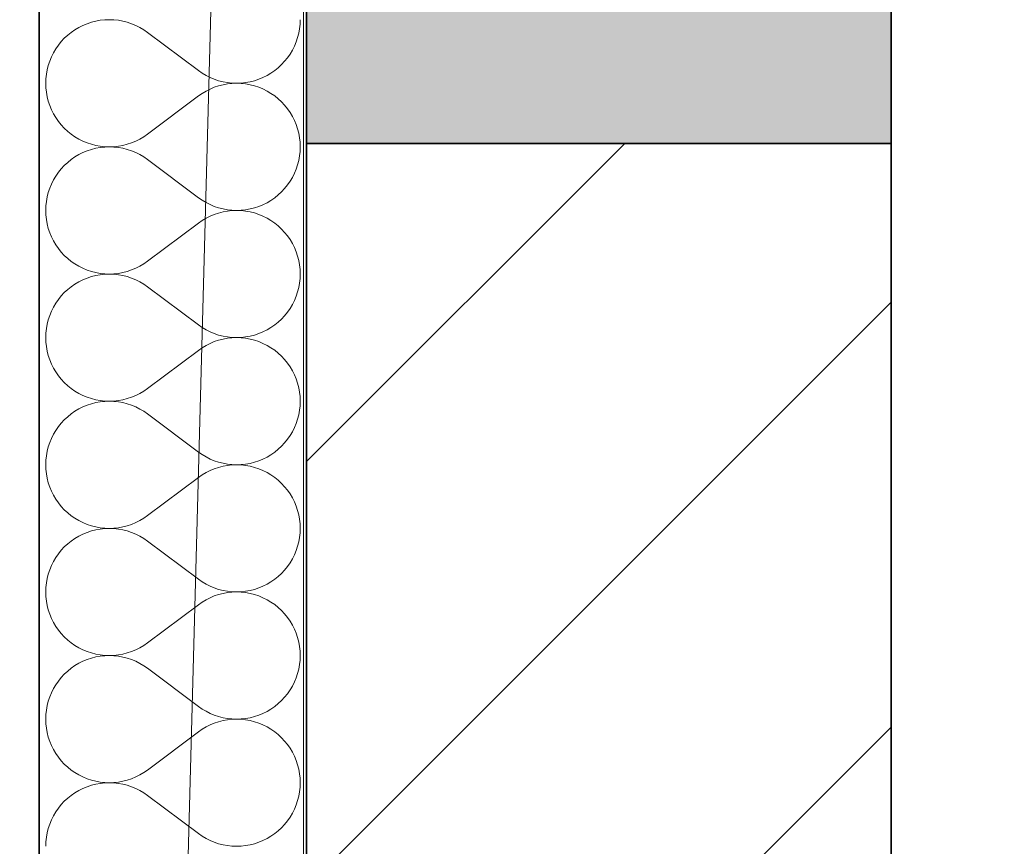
# Model space of a CAD drawing. Header units: millimetres. Extents: x 82175 to 237000, y 24756 to 471700.
# Tile 147 of 256: x 92608 to 93198, y 375854 to 376349. Entities that reach past the tile are written whole.
import ezdxf

# ---------------------------------------------------------------- set-up
doc = ezdxf.new("R2010")
doc.units = ezdxf.units.MM
for name, color, linetype in [('- A - ocieplenie', 8, 'Continuous'), ('Konstrukcja - Stropy', 8, 'Continuous'), ('Konstrukcja - Ściany zewnętrzne', 8, 'Continuous')]:
    doc.layers.add(name, color=color, linetype=linetype)

# ---------------------------------------------------------------- blocks, each defined once
blk = doc.blocks.new('*X28')
at = {"layer": '- A - ocieplenie', "linetype": 'Continuous', "lineweight": 13, "ltscale": 100}
for p, q in [((19803.57, 385877.61), (19801.14, 385876.4)), ((19806.09, 385878.65), (19803.57, 385877.61)), ((19808.67, 385879.51), (19806.09, 385878.65)), ((19811.31, 385880.18), (19808.67, 385879.51)), ((19813.98, 385880.66), (19811.31, 385880.18)), ((19816.69, 385880.95), (19813.98, 385880.66)), ((19819.41, 385881.05), (19816.69, 385880.95)), ((19822.13, 385880.95), (19819.41, 385881.05)), ((19824.83, 385880.66), (19822.13, 385880.95)), ((19827.51, 385880.17), (19824.83, 385880.66)), ((19830.14, 385879.5), (19827.51, 385880.17)), ((19832.72, 385878.64), (19830.14, 385879.5)), ((19835.24, 385877.59), (19832.72, 385878.64)), ((19837.67, 385876.37), (19835.24, 385877.59)), ((19933.28, 385875.62), (19933.57, 385878.33)), ((19933.57, 385878.33), (19933.67, 385881.05)), ((19794.45, 385871.75), (19792.45, 385869.9)), ((19796.56, 385873.46), (19794.45, 385871.75)), ((19798.8, 385875.01), (19796.56, 385873.46)), ((19801.14, 385876.4), (19798.8, 385875.01)), ((19840.01, 385874.98), (19837.67, 385876.37)), ((19842.24, 385873.43), (19840.01, 385874.98)), ((19872.72, 385850.57), (19842.24, 385873.43)), ((19932.12, 385870.31), (19932.8, 385872.95)), ((19932.8, 385872.95), (19933.28, 385875.62)), ((19788.89, 385865.79), (19787.34, 385863.56)), ((19790.6, 385867.91), (19788.89, 385865.79)), ((19792.45, 385869.9), (19790.6, 385867.91)), ((19930.22, 385865.22), (19931.26, 385867.73)), ((19931.26, 385867.73), (19932.12, 385870.31)), ((19785.95, 385861.22), (19784.73, 385858.78)), ((19787.34, 385863.56), (19785.95, 385861.22)), ((19926.06, 385858.21), (19927.62, 385860.45)), ((19927.62, 385860.45), (19929, 385862.78)), ((19929, 385862.78), (19930.22, 385865.22)), ((19783.69, 385856.27), (19782.83, 385853.69)), ((19784.73, 385858.78), (19783.69, 385856.27)), ((19920.51, 385852.25), (19922.5, 385854.1)), ((19922.5, 385854.1), (19924.36, 385856.09)), ((19924.36, 385856.09), (19926.06, 385858.21)), ((19781.68, 385848.38), (19781.38, 385845.67)), ((19782.16, 385851.05), (19781.68, 385848.38)), ((19782.83, 385853.69), (19782.16, 385851.05)), ((19872.72, 385850.57), (19874.95, 385849.02)), ((19874.95, 385849.02), (19877.29, 385847.63)), ((19913.82, 385847.61), (19916.16, 385848.99)), ((19916.16, 385848.99), (19918.39, 385850.54)), ((19918.39, 385850.54), (19920.51, 385852.25)), ((19781.38, 385845.67), (19781.29, 385842.95)), ((19781.29, 385842.95), (19781.38, 385840.23)), ((19877.29, 385847.63), (19879.72, 385846.41)), ((19879.72, 385846.41), (19882.23, 385845.37)), ((19882.23, 385845.37), (19884.81, 385844.5)), ((19884.81, 385844.5), (19887.45, 385843.83)), ((19887.45, 385842.08), (19884.81, 385841.4)), ((19887.45, 385843.83), (19890.13, 385843.34)), ((19890.13, 385842.56), (19887.45, 385842.08)), ((19890.13, 385843.34), (19892.83, 385843.05)), ((19892.83, 385842.85), (19890.13, 385842.56)), ((19892.83, 385843.05), (19895.55, 385842.95)), ((19895.55, 385842.95), (19892.83, 385842.85)), ((19895.55, 385842.95), (19898.27, 385843.05)), ((19898.27, 385842.86), (19895.55, 385842.95)), ((19898.27, 385843.05), (19900.97, 385843.34)), ((19900.97, 385842.57), (19898.27, 385842.86)), ((19900.97, 385843.34), (19903.65, 385843.82)), ((19903.65, 385842.09), (19900.97, 385842.57)), ((19903.65, 385843.82), (19906.29, 385844.49)), ((19906.29, 385841.42), (19903.65, 385842.09)), ((19906.29, 385844.49), (19908.87, 385845.35)), ((19908.87, 385845.35), (19911.38, 385846.39)), ((19911.38, 385846.39), (19913.82, 385847.61)), ((19781.38, 385840.23), (19781.68, 385837.53)), ((19781.68, 385837.53), (19782.16, 385834.85)), ((19874.95, 385836.89), (19872.72, 385835.33)), ((19877.29, 385838.28), (19874.95, 385836.89)), ((19879.72, 385839.5), (19877.29, 385838.28)), ((19882.23, 385840.54), (19879.72, 385839.5)), ((19884.81, 385841.4), (19882.23, 385840.54)), ((19908.87, 385840.56), (19906.29, 385841.42)), ((19911.38, 385839.52), (19908.87, 385840.56)), ((19913.82, 385838.3), (19911.38, 385839.52)), ((19916.16, 385836.91), (19913.82, 385838.3)), ((19918.39, 385835.36), (19916.16, 385836.91)), ((19782.16, 385834.85), (19782.83, 385832.22)), ((19782.83, 385832.22), (19783.69, 385829.64)), ((19872.72, 385835.33), (19842.24, 385812.48)), ((19920.51, 385833.66), (19918.39, 385835.36)), ((19922.5, 385831.8), (19920.51, 385833.66)), ((19924.36, 385829.81), (19922.5, 385831.8)), ((19783.69, 385829.64), (19784.73, 385827.12)), ((19784.73, 385827.12), (19785.95, 385824.69)), ((19785.95, 385824.69), (19787.34, 385822.35)), ((19926.06, 385827.7), (19924.36, 385829.81)), ((19927.62, 385825.46), (19926.06, 385827.7)), ((19929, 385823.12), (19927.62, 385825.46)), ((19787.34, 385822.35), (19788.89, 385820.12)), ((19788.89, 385820.12), (19790.6, 385818)), ((19930.22, 385820.69), (19929, 385823.12)), ((19931.26, 385818.18), (19930.22, 385820.69)), ((19790.6, 385818), (19792.45, 385816.01)), ((19792.45, 385816.01), (19794.45, 385814.15)), ((19794.45, 385814.15), (19796.56, 385812.45)), ((19932.12, 385815.6), (19931.26, 385818.18)), ((19932.8, 385812.96), (19932.12, 385815.6)), ((19933.28, 385810.28), (19932.8, 385812.96)), ((19796.56, 385812.45), (19798.8, 385810.9)), ((19798.8, 385810.9), (19801.14, 385809.51)), ((19801.14, 385809.51), (19803.57, 385808.29)), ((19803.57, 385808.29), (19806.09, 385807.25)), ((19806.09, 385807.25), (19808.67, 385806.4)), ((19830.14, 385806.41), (19832.72, 385807.27)), ((19832.72, 385807.27), (19835.24, 385808.31)), ((19835.24, 385808.31), (19837.67, 385809.53)), ((19837.67, 385809.53), (19840.01, 385810.92)), ((19840.01, 385810.92), (19842.24, 385812.48)), ((19933.57, 385807.58), (19933.28, 385810.28)), ((19933.67, 385804.86), (19933.57, 385807.58)), ((19803.57, 385801.42), (19801.14, 385800.21)), ((19806.09, 385802.46), (19803.57, 385801.42)), ((19808.67, 385803.32), (19806.09, 385802.46)), ((19808.67, 385806.4), (19811.31, 385805.72)), ((19811.31, 385803.99), (19808.67, 385803.32)), ((19811.31, 385805.72), (19813.98, 385805.24)), ((19813.98, 385804.47), (19811.31, 385803.99)), ((19813.98, 385805.24), (19816.69, 385804.95)), ((19816.69, 385804.76), (19813.98, 385804.47)), ((19816.69, 385804.95), (19819.41, 385804.86)), ((19819.41, 385804.86), (19816.69, 385804.76)), ((19819.41, 385804.86), (19822.13, 385804.96)), ((19822.13, 385804.76), (19819.41, 385804.86)), ((19822.13, 385804.96), (19824.83, 385805.25)), ((19824.83, 385804.47), (19822.13, 385804.76)), ((19824.83, 385805.25), (19827.51, 385805.73)), ((19827.51, 385803.98), (19824.83, 385804.47)), ((19827.51, 385805.73), (19830.14, 385806.41)), ((19830.14, 385803.31), (19827.51, 385803.98)), ((19832.72, 385802.45), (19830.14, 385803.31)), ((19835.24, 385801.4), (19832.72, 385802.45)), ((19837.67, 385800.18), (19835.24, 385801.4)), ((19933.28, 385799.43), (19933.57, 385802.14)), ((19933.57, 385802.14), (19933.67, 385804.86)), ((19794.45, 385795.56), (19792.45, 385793.71)), ((19796.56, 385797.27), (19794.45, 385795.56)), ((19798.8, 385798.82), (19796.56, 385797.27)), ((19801.14, 385800.21), (19798.8, 385798.82)), ((19840.01, 385798.79), (19837.67, 385800.18)), ((19842.24, 385797.24), (19840.01, 385798.79)), ((19872.72, 385774.38), (19842.24, 385797.24)), ((19932.12, 385794.12), (19932.8, 385796.76)), ((19932.8, 385796.76), (19933.28, 385799.43)), ((19788.89, 385789.6), (19787.34, 385787.37)), ((19790.6, 385791.72), (19788.89, 385789.6)), ((19792.45, 385793.71), (19790.6, 385791.72)), ((19929, 385786.59), (19930.22, 385789.03)), ((19930.22, 385789.03), (19931.26, 385791.54)), ((19931.26, 385791.54), (19932.12, 385794.12)), ((19785.95, 385785.03), (19784.73, 385782.59)), ((19787.34, 385787.37), (19785.95, 385785.03)), ((19926.06, 385782.02), (19927.62, 385784.25)), ((19927.62, 385784.25), (19929, 385786.59)), ((19782.83, 385777.5), (19782.16, 385774.86)), ((19783.69, 385780.08), (19782.83, 385777.5)), ((19784.73, 385782.59), (19783.69, 385780.08)), ((19920.51, 385776.06), (19922.5, 385777.91)), ((19922.5, 385777.91), (19924.36, 385779.9)), ((19924.36, 385779.9), (19926.06, 385782.02)), ((19781.68, 385772.19), (19781.38, 385769.48)), ((19782.16, 385774.86), (19781.68, 385772.19)), ((19872.72, 385774.38), (19874.95, 385772.83)), ((19874.95, 385772.83), (19877.29, 385771.44)), ((19877.29, 385771.44), (19879.72, 385770.22)), ((19911.38, 385770.2), (19913.82, 385771.41)), ((19913.82, 385771.41), (19916.16, 385772.8)), ((19916.16, 385772.8), (19918.39, 385774.35)), ((19918.39, 385774.35), (19920.51, 385776.06)), ((19781.38, 385769.48), (19781.29, 385766.76)), ((19781.29, 385766.76), (19781.38, 385764.04)), ((19879.72, 385770.22), (19882.23, 385769.18)), ((19882.23, 385769.18), (19884.81, 385768.31)), ((19884.81, 385768.31), (19887.45, 385767.64)), ((19887.45, 385765.89), (19884.81, 385765.21)), ((19887.45, 385767.64), (19890.13, 385767.15)), ((19890.13, 385766.37), (19887.45, 385765.89)), ((19890.13, 385767.15), (19892.83, 385766.86)), ((19892.83, 385766.66), (19890.13, 385766.37)), ((19892.83, 385766.86), (19895.55, 385766.76)), ((19895.55, 385766.76), (19892.83, 385766.66)), ((19895.55, 385766.76), (19898.27, 385766.86)), ((19898.27, 385766.67), (19895.55, 385766.76)), ((19898.27, 385766.86), (19900.97, 385767.15)), ((19900.97, 385766.38), (19898.27, 385766.67)), ((19900.97, 385767.15), (19903.65, 385767.63)), ((19903.65, 385765.9), (19900.97, 385766.38)), ((19903.65, 385767.63), (19906.29, 385768.3)), ((19906.29, 385765.23), (19903.65, 385765.9)), ((19906.29, 385768.3), (19908.87, 385769.16)), ((19908.87, 385769.16), (19911.38, 385770.2)), ((19781.38, 385764.04), (19781.68, 385761.34)), ((19781.68, 385761.34), (19782.16, 385758.66)), ((19874.95, 385760.7), (19872.72, 385759.14)), ((19877.29, 385762.09), (19874.95, 385760.7)), ((19879.72, 385763.31), (19877.29, 385762.09)), ((19882.23, 385764.35), (19879.72, 385763.31)), ((19884.81, 385765.21), (19882.23, 385764.35)), ((19908.87, 385764.37), (19906.29, 385765.23)), ((19911.38, 385763.33), (19908.87, 385764.37)), ((19913.82, 385762.11), (19911.38, 385763.33)), ((19916.16, 385760.72), (19913.82, 385762.11)), ((19918.39, 385759.17), (19916.16, 385760.72)), ((19782.16, 385758.66), (19782.83, 385756.03)), ((19782.83, 385756.03), (19783.69, 385753.44)), ((19872.72, 385759.14), (19842.24, 385736.29)), ((19920.51, 385757.47), (19918.39, 385759.17)), ((19922.5, 385755.61), (19920.51, 385757.47)), ((19924.36, 385753.62), (19922.5, 385755.61)), ((19926.06, 385751.51), (19924.36, 385753.62)), ((19783.69, 385753.44), (19784.73, 385750.93)), ((19784.73, 385750.93), (19785.95, 385748.5)), ((19785.95, 385748.5), (19787.34, 385746.16)), ((19927.62, 385749.27), (19926.06, 385751.51)), ((19929, 385746.93), (19927.62, 385749.27)), ((19787.34, 385746.16), (19788.89, 385743.93)), ((19788.89, 385743.93), (19790.6, 385741.81)), ((19930.22, 385744.5), (19929, 385746.93)), ((19931.26, 385741.99), (19930.22, 385744.5)), ((19932.12, 385739.4), (19931.26, 385741.99)), ((19790.6, 385741.81), (19792.45, 385739.82)), ((19792.45, 385739.82), (19794.45, 385737.96)), ((19794.45, 385737.96), (19796.56, 385736.26)), ((19796.56, 385736.26), (19798.8, 385734.71)), ((19840.01, 385734.73), (19842.24, 385736.29)), ((19932.8, 385736.77), (19932.12, 385739.4)), ((19933.28, 385734.09), (19932.8, 385736.77)), ((19798.8, 385734.71), (19801.14, 385733.32)), ((19801.14, 385733.32), (19803.57, 385732.1)), ((19803.57, 385732.1), (19806.09, 385731.06)), ((19806.09, 385731.06), (19808.67, 385730.21)), ((19808.67, 385730.21), (19811.31, 385729.53)), ((19827.51, 385729.54), (19830.14, 385730.22)), ((19830.14, 385730.22), (19832.72, 385731.08)), ((19832.72, 385731.08), (19835.24, 385732.12)), ((19835.24, 385732.12), (19837.67, 385733.34)), ((19837.67, 385733.34), (19840.01, 385734.73)), ((19933.57, 385731.39), (19933.28, 385734.09)), ((19933.67, 385728.67), (19933.57, 385731.39)), ((19803.57, 385725.23), (19801.14, 385724.02)), ((19806.09, 385726.27), (19803.57, 385725.23)), ((19808.67, 385727.13), (19806.09, 385726.27)), ((19811.31, 385727.8), (19808.67, 385727.13)), ((19811.31, 385729.53), (19813.98, 385729.05)), ((19813.98, 385728.28), (19811.31, 385727.8)), ((19813.98, 385729.05), (19816.69, 385728.76)), ((19816.69, 385728.57), (19813.98, 385728.28)), ((19816.69, 385728.76), (19819.41, 385728.67)), ((19819.41, 385728.67), (19816.69, 385728.57)), ((19819.41, 385728.67), (19822.13, 385728.77)), ((19822.13, 385728.57), (19819.41, 385728.67)), ((19822.13, 385728.77), (19824.83, 385729.06)), ((19824.83, 385728.28), (19822.13, 385728.57)), ((19824.83, 385729.06), (19827.51, 385729.54)), ((19827.51, 385727.79), (19824.83, 385728.28)), ((19830.14, 385727.12), (19827.51, 385727.79)), ((19832.72, 385726.26), (19830.14, 385727.12)), ((19835.24, 385725.21), (19832.72, 385726.26)), ((19837.67, 385723.99), (19835.24, 385725.21)), ((19933.28, 385723.24), (19933.57, 385725.95)), ((19933.57, 385725.95), (19933.67, 385728.67)), ((19794.45, 385719.37), (19792.45, 385717.52)), ((19796.56, 385721.08), (19794.45, 385719.37)), ((19798.8, 385722.63), (19796.56, 385721.08)), ((19801.14, 385724.02), (19798.8, 385722.63)), ((19840.01, 385722.6), (19837.67, 385723.99)), ((19842.24, 385721.05), (19840.01, 385722.6)), ((19872.72, 385698.19), (19842.24, 385721.05)), ((19932.12, 385717.93), (19932.8, 385720.57)), ((19932.8, 385720.57), (19933.28, 385723.24)), ((19788.89, 385713.41), (19787.34, 385711.18)), ((19790.6, 385715.53), (19788.89, 385713.41)), ((19792.45, 385717.52), (19790.6, 385715.53)), ((19929, 385710.4), (19930.22, 385712.84)), ((19930.22, 385712.84), (19931.26, 385715.35)), ((19931.26, 385715.35), (19932.12, 385717.93)), ((19785.95, 385708.84), (19784.73, 385706.4)), ((19787.34, 385711.18), (19785.95, 385708.84)), ((19926.06, 385705.83), (19927.62, 385708.06)), ((19927.62, 385708.06), (19929, 385710.4)), ((19782.83, 385701.31), (19782.16, 385698.67)), ((19783.69, 385703.89), (19782.83, 385701.31)), ((19784.73, 385706.4), (19783.69, 385703.89)), ((19920.51, 385699.87), (19922.5, 385701.72)), ((19922.5, 385701.72), (19924.36, 385703.71)), ((19924.36, 385703.71), (19926.06, 385705.83)), ((19781.68, 385696), (19781.38, 385693.29)), ((19782.16, 385698.67), (19781.68, 385696)), ((19872.72, 385698.19), (19874.95, 385696.64)), ((19874.95, 385696.64), (19877.29, 385695.25)), ((19877.29, 385695.25), (19879.72, 385694.03)), ((19911.38, 385694.01), (19913.82, 385695.22)), ((19913.82, 385695.22), (19916.16, 385696.61)), ((19916.16, 385696.61), (19918.39, 385698.16)), ((19918.39, 385698.16), (19920.51, 385699.87)), ((19781.38, 385693.29), (19781.29, 385690.57)), ((19781.29, 385690.57), (19781.38, 385687.85)), ((19879.72, 385694.03), (19882.23, 385692.98)), ((19882.23, 385692.98), (19884.81, 385692.12)), ((19884.81, 385689.02), (19882.23, 385688.16)), ((19884.81, 385692.12), (19887.45, 385691.45)), ((19887.45, 385689.7), (19884.81, 385689.02)), ((19887.45, 385691.45), (19890.13, 385690.96)), ((19890.13, 385690.18), (19887.45, 385689.7)), ((19890.13, 385690.96), (19892.83, 385690.67)), ((19892.83, 385690.47), (19890.13, 385690.18)), ((19892.83, 385690.67), (19895.55, 385690.57)), ((19895.55, 385690.57), (19892.83, 385690.47)), ((19895.55, 385690.57), (19898.27, 385690.67)), ((19898.27, 385690.48), (19895.55, 385690.57)), ((19898.27, 385690.67), (19900.97, 385690.96)), ((19900.97, 385690.19), (19898.27, 385690.48)), ((19900.97, 385690.96), (19903.65, 385691.44)), ((19903.65, 385689.71), (19900.97, 385690.19)), ((19903.65, 385691.44), (19906.29, 385692.11)), ((19906.29, 385689.03), (19903.65, 385689.71)), ((19906.29, 385692.11), (19908.87, 385692.97)), ((19908.87, 385688.18), (19906.29, 385689.03)), ((19908.87, 385692.97), (19911.38, 385694.01)), ((19781.38, 385687.85), (19781.68, 385685.15)), ((19781.68, 385685.15), (19782.16, 385682.47)), ((19872.72, 385682.95), (19842.24, 385660.1)), ((19874.95, 385684.51), (19872.72, 385682.95)), ((19877.29, 385685.9), (19874.95, 385684.51)), ((19879.72, 385687.12), (19877.29, 385685.9)), ((19882.23, 385688.16), (19879.72, 385687.12)), ((19911.38, 385687.14), (19908.87, 385688.18)), ((19913.82, 385685.92), (19911.38, 385687.14)), ((19916.16, 385684.53), (19913.82, 385685.92)), ((19918.39, 385682.98), (19916.16, 385684.53)), ((19920.51, 385681.28), (19918.39, 385682.98)), ((19782.16, 385682.47), (19782.83, 385679.84)), ((19782.83, 385679.84), (19783.69, 385677.25)), ((19783.69, 385677.25), (19784.73, 385674.74)), ((19922.5, 385679.42), (19920.51, 385681.28)), ((19924.36, 385677.43), (19922.5, 385679.42)), ((19926.06, 385675.31), (19924.36, 385677.43)), ((19784.73, 385674.74), (19785.95, 385672.31)), ((19785.95, 385672.31), (19787.34, 385669.97)), ((19927.62, 385673.08), (19926.06, 385675.31)), ((19929, 385670.74), (19927.62, 385673.08)), ((19787.34, 385669.97), (19788.89, 385667.73)), ((19788.89, 385667.73), (19790.6, 385665.62)), ((19790.6, 385665.62), (19792.45, 385663.63)), ((19930.22, 385668.31), (19929, 385670.74)), ((19931.26, 385665.8), (19930.22, 385668.31)), ((19932.12, 385663.21), (19931.26, 385665.8)), ((19792.45, 385663.63), (19794.45, 385661.77)), ((19794.45, 385661.77), (19796.56, 385660.07)), ((19796.56, 385660.07), (19798.8, 385658.52)), ((19840.01, 385658.54), (19842.24, 385660.1)), ((19932.8, 385660.58), (19932.12, 385663.21)), ((19933.28, 385657.9), (19932.8, 385660.58)), ((19798.8, 385658.52), (19801.14, 385657.13)), ((19801.14, 385657.13), (19803.57, 385655.91)), ((19803.57, 385655.91), (19806.09, 385654.87)), ((19806.09, 385654.87), (19808.67, 385654.01)), ((19808.67, 385654.01), (19811.31, 385653.34)), ((19827.51, 385653.35), (19830.14, 385654.03)), ((19830.14, 385654.03), (19832.72, 385654.89)), ((19832.72, 385654.89), (19835.24, 385655.93)), ((19835.24, 385655.93), (19837.67, 385657.15)), ((19837.67, 385657.15), (19840.01, 385658.54)), ((19933.57, 385655.2), (19933.28, 385657.9)), ((19933.67, 385652.48), (19933.57, 385655.2)), ((19801.14, 385647.83), (19798.8, 385646.44)), ((19803.57, 385649.04), (19801.14, 385647.83)), ((19806.09, 385650.08), (19803.57, 385649.04)), ((19808.67, 385650.94), (19806.09, 385650.08)), ((19811.31, 385651.61), (19808.67, 385650.94)), ((19811.31, 385653.34), (19813.98, 385652.86)), ((19813.98, 385652.09), (19811.31, 385651.61)), ((19813.98, 385652.86), (19816.69, 385652.57)), ((19816.69, 385652.38), (19813.98, 385652.09)), ((19816.69, 385652.57), (19819.41, 385652.48)), ((19819.41, 385652.48), (19816.69, 385652.38)), ((19819.41, 385652.48), (19822.13, 385652.58)), ((19822.13, 385652.38), (19819.41, 385652.48)), ((19822.13, 385652.58), (19824.83, 385652.87)), ((19824.83, 385652.09), (19822.13, 385652.38)), ((19824.83, 385652.87), (19827.51, 385653.35)), ((19827.51, 385651.6), (19824.83, 385652.09)), ((19830.14, 385650.93), (19827.51, 385651.6)), ((19832.72, 385650.06), (19830.14, 385650.93)), ((19835.24, 385649.02), (19832.72, 385650.06)), ((19837.67, 385647.8), (19835.24, 385649.02)), ((19840.01, 385646.41), (19837.67, 385647.8)), ((19933.28, 385647.05), (19933.57, 385649.76)), ((19933.57, 385649.76), (19933.67, 385652.48)), ((19794.45, 385643.18), (19792.45, 385641.33)), ((19796.56, 385644.89), (19794.45, 385643.18)), ((19798.8, 385646.44), (19796.56, 385644.89)), ((19842.24, 385644.86), (19840.01, 385646.41)), ((19872.72, 385622), (19842.24, 385644.86)), ((19931.26, 385639.16), (19932.12, 385641.74)), ((19932.12, 385641.74), (19932.8, 385644.38)), ((19932.8, 385644.38), (19933.28, 385647.05)), ((19788.89, 385637.22), (19787.34, 385634.99)), ((19790.6, 385639.34), (19788.89, 385637.22)), ((19792.45, 385641.33), (19790.6, 385639.34)), ((19929, 385634.21), (19930.22, 385636.65)), ((19930.22, 385636.65), (19931.26, 385639.16)), ((19784.73, 385630.21), (19783.69, 385627.7)), ((19785.95, 385632.65), (19784.73, 385630.21)), ((19787.34, 385634.99), (19785.95, 385632.65)), ((19926.06, 385629.64), (19927.62, 385631.87)), ((19927.62, 385631.87), (19929, 385634.21)), ((19782.83, 385625.12), (19782.16, 385622.48)), ((19783.69, 385627.7), (19782.83, 385625.12)), ((19920.51, 385623.68), (19922.5, 385625.53)), ((19922.5, 385625.53), (19924.36, 385627.52)), ((19924.36, 385627.52), (19926.06, 385629.64)), ((19781.68, 385619.81), (19781.38, 385617.1)), ((19782.16, 385622.48), (19781.68, 385619.81)), ((19872.72, 385622), (19874.95, 385620.45)), ((19874.95, 385620.45), (19877.29, 385619.06)), ((19877.29, 385619.06), (19879.72, 385617.84)), ((19911.38, 385617.82), (19913.82, 385619.03)), ((19913.82, 385619.03), (19916.16, 385620.42)), ((19916.16, 385620.42), (19918.39, 385621.97)), ((19918.39, 385621.97), (19920.51, 385623.68)), ((19781.38, 385617.1), (19781.29, 385614.38)), ((19781.29, 385614.38), (19781.38, 385611.66)), ((19879.72, 385617.84), (19882.23, 385616.79)), ((19882.23, 385616.79), (19884.81, 385615.93)), ((19884.81, 385612.83), (19882.23, 385611.97)), ((19884.81, 385615.93), (19887.45, 385615.26)), ((19887.45, 385613.51), (19884.81, 385612.83)), ((19887.45, 385615.26), (19890.13, 385614.77)), ((19890.13, 385613.99), (19887.45, 385613.51)), ((19890.13, 385614.77), (19892.83, 385614.48)), ((19892.83, 385614.28), (19890.13, 385613.99)), ((19892.83, 385614.48), (19895.55, 385614.38)), ((19895.55, 385614.38), (19892.83, 385614.28)), ((19895.55, 385614.38), (19898.27, 385614.48)), ((19898.27, 385614.29), (19895.55, 385614.38)), ((19898.27, 385614.48), (19900.97, 385614.77)), ((19900.97, 385614), (19898.27, 385614.29)), ((19900.97, 385614.77), (19903.65, 385615.25)), ((19903.65, 385613.52), (19900.97, 385614)), ((19903.65, 385615.25), (19906.29, 385615.92)), ((19906.29, 385612.84), (19903.65, 385613.52)), ((19906.29, 385615.92), (19908.87, 385616.78)), ((19908.87, 385611.99), (19906.29, 385612.84)), ((19908.87, 385616.78), (19911.38, 385617.82)), ((19781.38, 385611.66), (19781.68, 385608.96)), ((19781.68, 385608.96), (19782.16, 385606.28)), ((19782.16, 385606.28), (19782.83, 385603.64)), ((19872.72, 385606.76), (19842.24, 385583.91)), ((19874.95, 385608.32), (19872.72, 385606.76)), ((19877.29, 385609.71), (19874.95, 385608.32)), ((19879.72, 385610.93), (19877.29, 385609.71)), ((19882.23, 385611.97), (19879.72, 385610.93)), ((19911.38, 385610.95), (19908.87, 385611.99)), ((19913.82, 385609.73), (19911.38, 385610.95)), ((19916.16, 385608.34), (19913.82, 385609.73)), ((19918.39, 385606.79), (19916.16, 385608.34)), ((19920.51, 385605.09), (19918.39, 385606.79)), ((19782.83, 385603.64), (19783.69, 385601.06)), ((19783.69, 385601.06), (19784.73, 385598.55)), ((19922.5, 385603.23), (19920.51, 385605.09)), ((19924.36, 385601.24), (19922.5, 385603.23)), ((19926.06, 385599.12), (19924.36, 385601.24)), ((19784.73, 385598.55), (19785.95, 385596.12)), ((19785.95, 385596.12), (19787.34, 385593.78)), ((19927.62, 385596.89), (19926.06, 385599.12)), ((19929, 385594.55), (19927.62, 385596.89)), ((19930.22, 385592.12), (19929, 385594.55)), ((19787.34, 385593.78), (19788.89, 385591.54)), ((19788.89, 385591.54), (19790.6, 385589.43)), ((19790.6, 385589.43), (19792.45, 385587.44)), ((19931.26, 385589.6), (19930.22, 385592.12)), ((19932.12, 385587.02), (19931.26, 385589.6)), ((19792.45, 385587.44), (19794.45, 385585.58)), ((19794.45, 385585.58), (19796.56, 385583.88)), ((19796.56, 385583.88), (19798.8, 385582.33)), ((19840.01, 385582.35), (19842.24, 385583.91)), ((19932.8, 385584.39), (19932.12, 385587.02)), ((19933.28, 385581.71), (19932.8, 385584.39)), ((19798.8, 385582.33), (19801.14, 385580.94)), ((19801.14, 385580.94), (19803.57, 385579.72)), ((19803.57, 385579.72), (19806.09, 385578.68)), ((19806.09, 385578.68), (19808.67, 385577.82)), ((19808.67, 385577.82), (19811.31, 385577.15)), ((19811.31, 385577.15), (19813.98, 385576.67)), ((19824.83, 385576.68), (19827.51, 385577.16)), ((19827.51, 385577.16), (19830.14, 385577.84)), ((19830.14, 385577.84), (19832.72, 385578.7)), ((19832.72, 385578.7), (19835.24, 385579.74)), ((19835.24, 385579.74), (19837.67, 385580.96)), ((19837.67, 385580.96), (19840.01, 385582.35)), ((19933.57, 385579.01), (19933.28, 385581.71)), ((19933.67, 385576.29), (19933.57, 385579.01)), ((19801.14, 385571.63), (19798.8, 385570.25)), ((19803.57, 385572.85), (19801.14, 385571.63)), ((19806.09, 385573.89), (19803.57, 385572.85)), ((19808.67, 385574.75), (19806.09, 385573.89)), ((19811.31, 385575.42), (19808.67, 385574.75)), ((19813.98, 385575.9), (19811.31, 385575.42)), ((19813.98, 385576.67), (19816.69, 385576.38)), ((19816.69, 385576.19), (19813.98, 385575.9)), ((19816.69, 385576.38), (19819.41, 385576.29)), ((19819.41, 385576.29), (19816.69, 385576.19)), ((19819.41, 385576.29), (19822.13, 385576.39)), ((19822.13, 385576.19), (19819.41, 385576.29)), ((19822.13, 385576.39), (19824.83, 385576.68)), ((19824.83, 385575.9), (19822.13, 385576.19)), ((19827.51, 385575.41), (19824.83, 385575.9)), ((19830.14, 385574.74), (19827.51, 385575.41)), ((19832.72, 385573.87), (19830.14, 385574.74)), ((19835.24, 385572.83), (19832.72, 385573.87)), ((19837.67, 385571.61), (19835.24, 385572.83)), ((19840.01, 385570.22), (19837.67, 385571.61)), ((19933.28, 385570.86), (19933.57, 385573.57)), ((19933.57, 385573.57), (19933.67, 385576.29)), ((19792.45, 385565.14), (19790.6, 385563.15)), ((19794.45, 385566.99), (19792.45, 385565.14)), ((19796.56, 385568.7), (19794.45, 385566.99)), ((19798.8, 385570.25), (19796.56, 385568.7)), ((19842.24, 385568.67), (19840.01, 385570.22)), ((19872.72, 385545.81), (19842.24, 385568.67)), ((19931.26, 385562.97), (19932.12, 385565.55)), ((19932.12, 385565.55), (19932.8, 385568.19)), ((19932.8, 385568.19), (19933.28, 385570.86)), ((19788.89, 385561.03), (19787.34, 385558.79)), ((19790.6, 385563.15), (19788.89, 385561.03)), ((19929, 385558.02), (19930.22, 385560.46)), ((19930.22, 385560.46), (19931.26, 385562.97)), ((19784.73, 385554.02), (19783.69, 385551.51)), ((19785.95, 385556.46), (19784.73, 385554.02)), ((19787.34, 385558.79), (19785.95, 385556.46)), ((19924.36, 385551.33), (19926.06, 385553.45)), ((19926.06, 385553.45), (19927.62, 385555.68)), ((19927.62, 385555.68), (19929, 385558.02)), ((19782.83, 385548.93), (19782.16, 385546.29)), ((19783.69, 385551.51), (19782.83, 385548.93)), ((19918.39, 385545.78), (19920.51, 385547.49)), ((19920.51, 385547.49), (19922.5, 385549.34)), ((19922.5, 385549.34), (19924.36, 385551.33)), ((19781.68, 385543.62), (19781.38, 385540.91)), ((19782.16, 385546.29), (19781.68, 385543.62)), ((19872.72, 385545.81), (19874.95, 385544.26)), ((19874.95, 385544.26), (19877.29, 385542.87)), ((19877.29, 385542.87), (19879.72, 385541.65)), ((19879.72, 385541.65), (19882.23, 385540.6)), ((19908.87, 385540.59), (19911.38, 385541.63)), ((19911.38, 385541.63), (19913.82, 385542.84)), ((19913.82, 385542.84), (19916.16, 385544.23)), ((19916.16, 385544.23), (19918.39, 385545.78)), ((19781.38, 385540.91), (19781.29, 385538.19)), ((19781.29, 385538.19), (19781.38, 385535.47)), ((19882.23, 385535.78), (19879.72, 385534.74)), ((19882.23, 385540.6), (19884.81, 385539.74)), ((19884.81, 385536.64), (19882.23, 385535.78)), ((19884.81, 385539.74), (19887.45, 385539.07)), ((19887.45, 385537.31), (19884.81, 385536.64)), ((19887.45, 385539.07), (19890.13, 385538.58)), ((19890.13, 385537.8), (19887.45, 385537.31)), ((19890.13, 385538.58), (19892.83, 385538.29)), ((19892.83, 385538.09), (19890.13, 385537.8)), ((19892.83, 385538.29), (19895.55, 385538.19)), ((19895.55, 385538.19), (19892.83, 385538.09)), ((19895.55, 385538.19), (19898.27, 385538.29)), ((19898.27, 385538.1), (19895.55, 385538.19)), ((19898.27, 385538.29), (19900.97, 385538.58)), ((19900.97, 385537.81), (19898.27, 385538.1)), ((19900.97, 385538.58), (19903.65, 385539.06)), ((19903.65, 385537.33), (19900.97, 385537.81)), ((19903.65, 385539.06), (19906.29, 385539.73)), ((19906.29, 385536.65), (19903.65, 385537.33)), ((19906.29, 385539.73), (19908.87, 385540.59)), ((19908.87, 385535.8), (19906.29, 385536.65)), ((19911.38, 385534.76), (19908.87, 385535.8)), ((19781.38, 385535.47), (19781.68, 385532.77)), ((19781.68, 385532.77), (19782.16, 385530.09)), ((19782.16, 385530.09), (19782.83, 385527.45)), ((19872.72, 385530.57), (19842.24, 385507.72)), ((19874.95, 385532.13), (19872.72, 385530.57)), ((19877.29, 385533.52), (19874.95, 385532.13)), ((19879.72, 385534.74), (19877.29, 385533.52)), ((19913.82, 385533.54), (19911.38, 385534.76)), ((19916.16, 385532.15), (19913.82, 385533.54)), ((19918.39, 385530.6), (19916.16, 385532.15)), ((19920.51, 385528.9), (19918.39, 385530.6)), ((19782.83, 385527.45), (19783.69, 385524.87)), ((19783.69, 385524.87), (19784.73, 385522.36)), ((19922.5, 385527.04), (19920.51, 385528.9)), ((19924.36, 385525.05), (19922.5, 385527.04)), ((19926.06, 385522.93), (19924.36, 385525.05)), ((19784.73, 385522.36), (19785.95, 385519.93)), ((19785.95, 385519.93), (19787.34, 385517.59)), ((19927.62, 385520.7), (19926.06, 385522.93)), ((19929, 385518.36), (19927.62, 385520.7)), ((19930.22, 385515.93), (19929, 385518.36)), ((19787.34, 385517.59), (19788.89, 385515.35)), ((19788.89, 385515.35), (19790.6, 385513.24)), ((19790.6, 385513.24), (19792.45, 385511.25)), ((19931.26, 385513.41), (19930.22, 385515.93)), ((19932.12, 385510.83), (19931.26, 385513.41)), ((19792.45, 385511.25), (19794.45, 385509.39)), ((19794.45, 385509.39), (19796.56, 385507.69)), ((19796.56, 385507.69), (19798.8, 385506.14)), ((19798.8, 385506.14), (19801.14, 385504.75)), ((19837.67, 385504.77), (19840.01, 385506.16)), ((19840.01, 385506.16), (19842.24, 385507.72)), ((19932.8, 385508.2), (19932.12, 385510.83)), ((19933.28, 385505.52), (19932.8, 385508.2)), ((19801.14, 385504.75), (19803.57, 385503.53)), ((19803.57, 385503.53), (19806.09, 385502.49)), ((19806.09, 385502.49), (19808.67, 385501.63)), ((19808.67, 385501.63), (19811.31, 385500.96)), ((19811.31, 385500.96), (19813.98, 385500.48)), ((19813.98, 385500.48), (19816.69, 385500.19)), ((19816.69, 385500.19), (19819.41, 385500.1)), ((19819.41, 385500.1), (19822.13, 385500.2)), ((19822.13, 385500.2), (19824.83, 385500.49)), ((19824.83, 385500.49), (19827.51, 385500.97)), ((19827.51, 385500.97), (19830.14, 385501.65)), ((19830.14, 385501.65), (19832.72, 385502.51)), ((19832.72, 385502.51), (19835.24, 385503.55)), ((19835.24, 385503.55), (19837.67, 385504.77)), ((19933.57, 385502.81), (19933.28, 385505.52)), ((19933.67, 385500.1), (19933.57, 385502.81)), ((19801.14, 385495.44), (19798.8, 385494.06)), ((19803.57, 385496.66), (19801.14, 385495.44)), ((19806.09, 385497.7), (19803.57, 385496.66)), ((19808.67, 385498.56), (19806.09, 385497.7)), ((19811.31, 385499.23), (19808.67, 385498.56)), ((19813.98, 385499.71), (19811.31, 385499.23)), ((19816.69, 385500), (19813.98, 385499.71)), ((19819.41, 385500.1), (19816.69, 385500)), ((19822.13, 385500), (19819.41, 385500.1)), ((19824.83, 385499.7), (19822.13, 385500)), ((19827.51, 385499.22), (19824.83, 385499.7)), ((19830.14, 385498.54), (19827.51, 385499.22)), ((19832.72, 385497.68), (19830.14, 385498.54)), ((19835.24, 385496.64), (19832.72, 385497.68)), ((19837.67, 385495.42), (19835.24, 385496.64)), ((19840.01, 385494.03), (19837.67, 385495.42)), ((19932.8, 385492), (19933.28, 385494.67)), ((19933.28, 385494.67), (19933.57, 385497.38)), ((19933.57, 385497.38), (19933.67, 385500.1)), ((19792.45, 385488.95), (19790.6, 385486.96)), ((19794.45, 385490.8), (19792.45, 385488.95)), ((19796.56, 385492.51), (19794.45, 385490.8)), ((19798.8, 385494.06), (19796.56, 385492.51)), ((19842.24, 385492.48), (19840.01, 385494.03)), ((19872.72, 385469.62), (19842.24, 385492.48)), ((19931.26, 385486.78), (19932.12, 385489.36)), ((19932.12, 385489.36), (19932.8, 385492)), ((19787.34, 385482.6), (19785.95, 385480.26)), ((19788.89, 385484.84), (19787.34, 385482.6)), ((19790.6, 385486.96), (19788.89, 385484.84)), ((19929, 385481.83), (19930.22, 385484.26)), ((19930.22, 385484.26), (19931.26, 385486.78)), ((19784.73, 385477.83), (19783.69, 385475.32)), ((19785.95, 385480.26), (19784.73, 385477.83)), ((19924.36, 385475.14), (19926.06, 385477.26)), ((19926.06, 385477.26), (19927.62, 385479.49)), ((19927.62, 385479.49), (19929, 385481.83)), ((19782.83, 385472.74), (19782.16, 385470.1)), ((19783.69, 385475.32), (19782.83, 385472.74)), ((19918.39, 385469.59), (19920.51, 385471.3)), ((19920.51, 385471.3), (19922.5, 385473.15)), ((19922.5, 385473.15), (19924.36, 385475.14)), ((19781.68, 385467.42), (19781.38, 385464.72)), ((19782.16, 385470.1), (19781.68, 385467.42)), ((19872.72, 385469.62), (19874.95, 385468.07)), ((19874.95, 385468.07), (19877.29, 385466.68)), ((19877.29, 385466.68), (19879.72, 385465.46)), ((19879.72, 385465.46), (19882.23, 385464.41)), ((19908.87, 385464.4), (19911.38, 385465.44)), ((19911.38, 385465.44), (19913.82, 385466.65)), ((19913.82, 385466.65), (19916.16, 385468.04)), ((19916.16, 385468.04), (19918.39, 385469.59)), ((19781.38, 385464.72), (19781.29, 385462)), ((19781.29, 385462), (19781.38, 385459.28)), ((19781.38, 385459.28), (19781.68, 385456.58)), ((19882.23, 385459.59), (19879.72, 385458.55)), ((19882.23, 385464.41), (19884.81, 385463.55)), ((19884.81, 385460.45), (19882.23, 385459.59)), ((19884.81, 385463.55), (19887.45, 385462.88)), ((19887.45, 385461.12), (19884.81, 385460.45)), ((19887.45, 385462.88), (19890.13, 385462.39)), ((19890.13, 385461.61), (19887.45, 385461.12)), ((19890.13, 385462.39), (19892.83, 385462.1)), ((19892.83, 385461.9), (19890.13, 385461.61)), ((19892.83, 385462.1), (19895.55, 385462)), ((19895.55, 385462), (19892.83, 385461.9)), ((19895.55, 385462), (19898.27, 385462.1)), ((19898.27, 385461.91), (19895.55, 385462)), ((19898.27, 385462.1), (19900.97, 385462.39)), ((19900.97, 385461.62), (19898.27, 385461.91)), ((19900.97, 385462.39), (19903.65, 385462.87)), ((19903.65, 385461.13), (19900.97, 385461.62)), ((19903.65, 385462.87), (19906.29, 385463.54)), ((19906.29, 385460.46), (19903.65, 385461.13)), ((19906.29, 385463.54), (19908.87, 385464.4)), ((19908.87, 385459.61), (19906.29, 385460.46)), ((19911.38, 385458.57), (19908.87, 385459.61)), ((19781.68, 385456.58), (19782.16, 385453.9)), ((19782.16, 385453.9), (19782.83, 385451.26)), ((19872.72, 385454.38), (19842.24, 385431.52)), ((19874.95, 385455.94), (19872.72, 385454.38)), ((19877.29, 385457.33), (19874.95, 385455.94)), ((19879.72, 385458.55), (19877.29, 385457.33)), ((19913.82, 385457.35), (19911.38, 385458.57)), ((19916.16, 385455.96), (19913.82, 385457.35)), ((19918.39, 385454.41), (19916.16, 385455.96)), ((19920.51, 385452.7), (19918.39, 385454.41)), ((19782.83, 385451.26), (19783.69, 385448.68)), ((19783.69, 385448.68), (19784.73, 385446.17)), ((19922.5, 385450.85), (19920.51, 385452.7)), ((19924.36, 385448.86), (19922.5, 385450.85)), ((19926.06, 385446.74), (19924.36, 385448.86)), ((19784.73, 385446.17), (19785.95, 385443.74)), ((19785.95, 385443.74), (19787.34, 385441.4)), ((19787.34, 385441.4), (19788.89, 385439.16)), ((19927.62, 385444.51), (19926.06, 385446.74)), ((19929, 385442.17), (19927.62, 385444.51)), ((19930.22, 385439.74), (19929, 385442.17)), ((19788.89, 385439.16), (19790.6, 385437.05)), ((19790.6, 385437.05), (19792.45, 385435.05)), ((19931.26, 385437.22), (19930.22, 385439.74)), ((19932.12, 385434.64), (19931.26, 385437.22)), ((19792.45, 385435.05), (19794.45, 385433.2)), ((19794.45, 385433.2), (19796.56, 385431.5)), ((19796.56, 385431.5), (19798.8, 385429.94)), ((19798.8, 385429.94), (19801.14, 385428.56)), ((19837.67, 385428.58), (19840.01, 385429.97)), ((19840.01, 385429.97), (19842.24, 385431.52)), ((19932.8, 385432.01), (19932.12, 385434.64)), ((19933.28, 385429.33), (19932.8, 385432.01)), ((19801.14, 385428.56), (19803.57, 385427.34)), ((19803.57, 385427.34), (19806.09, 385426.3)), ((19806.09, 385426.3), (19808.67, 385425.44)), ((19808.67, 385425.44), (19811.31, 385424.77)), ((19811.31, 385424.77), (19813.98, 385424.29)), ((19813.98, 385423.52), (19811.31, 385423.04)), ((19813.98, 385424.29), (19816.69, 385424)), ((19816.69, 385423.81), (19813.98, 385423.52)), ((19816.69, 385424), (19819.41, 385423.91)), ((19819.41, 385423.91), (19816.69, 385423.81)), ((19819.41, 385423.91), (19822.13, 385424)), ((19822.13, 385423.81), (19819.41, 385423.91)), ((19822.13, 385424), (19824.83, 385424.3)), ((19824.83, 385423.51), (19822.13, 385423.81)), ((19824.83, 385424.3), (19827.51, 385424.78)), ((19827.51, 385423.03), (19824.83, 385423.51)), ((19827.51, 385424.78), (19830.14, 385425.46)), ((19830.14, 385425.46), (19832.72, 385426.32)), ((19832.72, 385426.32), (19835.24, 385427.36)), ((19835.24, 385427.36), (19837.67, 385428.58)), ((19933.57, 385426.62), (19933.28, 385429.33)), ((19933.67, 385423.91), (19933.57, 385426.62)), ((19933.57, 385421.19), (19933.67, 385423.91)), ((19798.8, 385417.87), (19796.56, 385416.32)), ((19801.14, 385419.25), (19798.8, 385417.87)), ((19803.57, 385420.47), (19801.14, 385419.25)), ((19806.09, 385421.51), (19803.57, 385420.47)), ((19808.67, 385422.37), (19806.09, 385421.51)), ((19811.31, 385423.04), (19808.67, 385422.37)), ((19830.14, 385422.35), (19827.51, 385423.03)), ((19832.72, 385421.49), (19830.14, 385422.35)), ((19835.24, 385420.45), (19832.72, 385421.49)), ((19837.67, 385419.23), (19835.24, 385420.45)), ((19840.01, 385417.84), (19837.67, 385419.23)), ((19842.24, 385416.29), (19840.01, 385417.84)), ((19932.8, 385415.8), (19933.28, 385418.48)), ((19933.28, 385418.48), (19933.57, 385421.19)), ((19792.45, 385412.76), (19790.6, 385410.77)), ((19794.45, 385414.61), (19792.45, 385412.76)), ((19796.56, 385416.32), (19794.45, 385414.61)), ((19872.72, 385393.43), (19842.24, 385416.29)), ((19931.26, 385410.59), (19932.12, 385413.17)), ((19932.12, 385413.17), (19932.8, 385415.8)), ((19787.34, 385406.41), (19785.95, 385404.07)), ((19788.89, 385408.65), (19787.34, 385406.41)), ((19790.6, 385410.77), (19788.89, 385408.65)), ((19929, 385405.64), (19930.22, 385408.07)), ((19930.22, 385408.07), (19931.26, 385410.59)), ((19784.73, 385401.64), (19783.69, 385399.13)), ((19785.95, 385404.07), (19784.73, 385401.64)), ((19924.36, 385398.95), (19926.06, 385401.07)), ((19926.06, 385401.07), (19927.62, 385403.3)), ((19927.62, 385403.3), (19929, 385405.64)), ((19782.83, 385396.55), (19782.16, 385393.91)), ((19783.69, 385399.13), (19782.83, 385396.55)), ((19918.39, 385393.4), (19920.51, 385395.11)), ((19920.51, 385395.11), (19922.5, 385396.96)), ((19922.5, 385396.96), (19924.36, 385398.95)), ((19781.38, 385388.53), (19781.29, 385385.81)), ((19781.68, 385391.23), (19781.38, 385388.53)), ((19782.16, 385393.91), (19781.68, 385391.23)), ((19872.72, 385393.43), (19874.95, 385391.88)), ((19874.95, 385391.88), (19877.29, 385390.49)), ((19877.29, 385390.49), (19879.72, 385389.27)), ((19879.72, 385389.27), (19882.23, 385388.22)), ((19882.23, 385388.22), (19884.81, 385387.36)), ((19906.29, 385387.35), (19908.87, 385388.21)), ((19908.87, 385388.21), (19911.38, 385389.25)), ((19911.38, 385389.25), (19913.82, 385390.46)), ((19913.82, 385390.46), (19916.16, 385391.85)), ((19916.16, 385391.85), (19918.39, 385393.4)), ((19884.81, 385387.36), (19887.45, 385386.69)), ((19887.45, 385386.69), (19890.13, 385386.2)), ((19890.13, 385386.2), (19892.83, 385385.91)), ((19892.83, 385385.91), (19895.55, 385385.81)), ((19895.55, 385385.81), (19898.27, 385385.91)), ((19898.27, 385385.91), (19900.97, 385386.2)), ((19900.97, 385386.2), (19903.65, 385386.68)), ((19903.65, 385386.68), (19906.29, 385387.35))]:
    blk.add_line(p, q, dxfattribs=at)

msp = doc.modelspace()

# ---------------------------------------------------------------- hatches: boundary and pattern name
at = {"layer": 'Konstrukcja - Ściany zewnętrzne', "linetype": 'Continuous', "lineweight": 13}
msp.add_hatch(color=8, dxfattribs=at).paths.add_polyline_path([(92779.92, 376675.27), (92779.92, 376275.27), (93129.92, 376275.27), (93129.92, 376675.27)])
h = msp.add_hatch(dxfattribs=at)
h.set_pattern_fill('Bloczki_ceramiczne_0002', color=8, style=0, pattern_type=2)
h.set_pattern_definition([(45, (-135208.59, 662558.78), (-127.27922, 127.27922), [])])
h.paths.add_polyline_path([(93129.92, 376275.27), (92779.92, 376275.27), (92779.92, 375395.27), (93129.92, 375395.27)])

# ---------------------------------------------------------------- linework, layer by layer
at = {"layer": '- A - ocieplenie', "color": 8, "linetype": 'Continuous', "lineweight": 35, "ltscale": 100, "flags": 128}
for points in [[(92619.92, 377975.27), (92619.92, 373212.75)], [(92779.92, 373362.06), (92779.92, 377975.27)]]:
    msp.add_lwpolyline(points, dxfattribs=at)
at = {"color": 8, "linetype": 'Continuous', "lineweight": 35, "ltscale": 100, "flags": 128}
for points in [[(92779.92, 376275.27), (92779.92, 375395.27)], [(93129.92, 375395.27), (93129.92, 376275.27)]]:
    msp.add_lwpolyline(points, dxfattribs=at)
at = {"layer": 'Konstrukcja - Stropy', "color": 8, "linetype": 'Continuous', "lineweight": 13, "ltscale": 100, "flags": 128}
for points in [[(86119.98, 373370.84), (92642.83, 373370.84), (92779.92, 378499), (92779.92, 386151.07), (86119.98, 386151.07)], [(86119.98, 373370.84), (92779.92, 373362.06), (92779.92, 378499), (92779.92, 386151.07), (86119.98, 386151.07)], [(92778.07, 381281.04), (92778.07, 373312.87), (95320, 373312.87), (95320, 381281.04)]]:
    msp.add_lwpolyline(points, close=True, dxfattribs=at)
at = {"layer": 'Konstrukcja - Ściany zewnętrzne', "color": 8, "linetype": 'Continuous', "lineweight": 35, "ltscale": 100}
for p, q in [((92959.92, 376275.27), (92779.92, 376275.27)), ((93009.92, 376275.27), (92959.92, 376275.27)), ((93129.92, 376275.27), (93009.92, 376275.27))]:
    msp.add_line(p, q, dxfattribs=at)
at = {"layer": 'Konstrukcja - Ściany zewnętrzne', "color": 8, "linetype": 'Continuous', "lineweight": 35, "ltscale": 100, "flags": 128}
for points in [[(92779.92, 376675.27), (92779.92, 376275.27)], [(93129.92, 376275.27), (93129.92, 376675.27)]]:
    msp.add_lwpolyline(points, dxfattribs=at)

# ---------------------------------------------------------------- block references
at = {"color": 8, "linetype": 'Continuous', "lineweight": 20, "ltscale": 100}
msp.add_blockref('*X28', (72842.44, -9531.59), dxfattribs=at)

doc.saveas('drawing.dxf')
